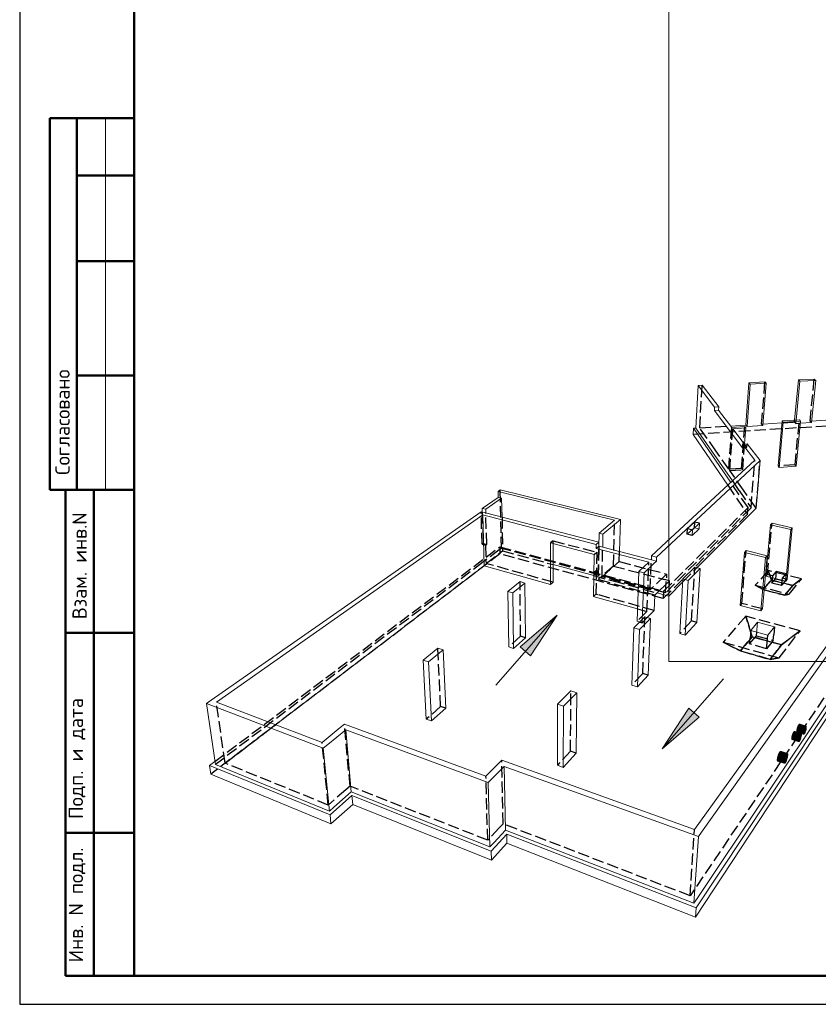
# Model space of a CAD drawing. Header units: millimetres. Extents: x 0 to 59400, y 0 to 42000.
# Tile 1 of 28: x 0 to 13972, y 0 to 17225. Entities that reach past the tile are written whole.
import ezdxf

# ---------------------------------------------------------------- set-up
doc = ezdxf.new("R2010")
doc.units = ezdxf.units.MM
doc.linetypes.add('______2', pattern=[270, 200, -70])
for name, color, linetype, lineweight in [('Standard', 7, 'Continuous', 25), ('Позиционная метка линия выноска', 7, 'Continuous', 13), ('Примечания', 7, 'Continuous', 13)]:
    doc.layers.add(name, color=color, linetype=linetype, lineweight=lineweight)
doc.styles.add('ISOCPEUR', font='txt')

msp = doc.modelspace()

# ---------------------------------------------------------------- hatches: boundary and pattern name
at = {"layer": 'Позиционная метка линия выноска', "linetype": 'Continuous', "lineweight": 13, "transparency": 33554687}
for points in [[(8758, 6254), (9403, 6806), (8939, 6096)], [(11885, 5022), (11241, 4470), (11705, 5180)]]:
    msp.add_hatch(color=7, dxfattribs=at).paths.add_polyline_path(points, flags=16)

# ---------------------------------------------------------------- linework, layer by layer
at = {"layer": 'Standard', "color": 7, "linetype": 'Continuous', "lineweight": 25, "transparency": 33554687}
msp.add_line((2000, 41500), (2000, 1058), dxfattribs=at)
at = {"layer": 'Standard', "color": 7, "linetype": 'Continuous', "lineweight": 50, "transparency": 33554687}
for p, q in [((6, 15500), (0, 15500)), ((2000, 15500), (527, 15500)), ((527, 15500), (527, 9000)), ((527, 15500), (527, 9000)), ((1000, 15500), (1000, 9000)), ((2000, 14500), (1000, 14500)), ((2000, 13000), (1000, 13000)), ((2000, 11000), (1000, 11000)), ((0, 9000), (6, 9000)), ((527, 9000), (2000, 9000)), ((800, 500), (800, 9000)), ((800, 500), (800, 9000)), ((1300, 500), (1300, 9000)), ((800, 6500), (2000, 6500)), ((800, 3000), (2000, 3000)), ((2000, 500), (800, 500))]:
    msp.add_line(p, q, dxfattribs=at)
at = {"layer": 'Standard', "color": 7, "linetype": 'Continuous', "lineweight": 13, "transparency": 33554687}
msp.add_line((1500, 15500), (1500, 9000), dxfattribs=at)
at = {"layer": 'Standard', "color": 7, "linetype": 'Continuous', "lineweight": 18, "transparency": 33554687}
for p, q in [((12703, 10134), (12759, 10875)), ((13039, 10891), (12759, 10875)), ((12759, 10875), (12781, 10850)), ((12781, 10850), (13062, 10866)), ((13001, 10124), (13062, 10866)), ((13062, 10866), (13039, 10891)), ((13558, 10218), (13624, 10923)), ((13584, 10220), (13648, 10899)), ((13901, 10939), (13624, 10923)), ((13624, 10923), (13648, 10899)), ((13648, 10899), (13926, 10915)), ((13852, 10176), (13926, 10915)), ((13926, 10915), (13901, 10939)), ((11828, 10080), (11870, 10825)), ((11941, 10829), (11870, 10825)), ((11870, 10825), (12158, 10446)), ((12232, 10450), (11941, 10829)), ((12725, 10107), (12781, 10850)), ((12154, 10389), (12158, 10446)), ((12228, 10393), (12154, 10389)), ((12154, 10389), (12642, 9742)), ((12158, 10446), (12232, 10450)), ((12228, 10393), (12232, 10450)), ((12457, 10093), (12228, 10393)), ((13003, 10152), (13337, 10172)), ((13270, 9418), (13340, 10205)), ((13290, 9393), (13360, 10182)), ((13641, 10223), (13340, 10205)), ((13340, 10205), (13360, 10182)), ((13360, 10182), (13662, 10200)), ((13586, 9413), (13662, 10200)), ((13662, 10200), (13641, 10223)), ((13658, 10164), (13852, 10176)), ((13855, 10204), (14265, 10229)), ((11786, 10078), (11781, 9971)), ((11786, 10078), (11828, 10080)), ((12441, 9129), (11786, 10078)), ((11828, 10080), (12110, 9675)), ((12438, 10117), (12703, 10134)), ((12685, 10107), (12457, 10093)), ((12475, 10069), (12704, 10083)), ((12677, 9804), (12475, 10069)), ((12683, 9805), (12704, 10083)), ((12704, 10083), (12685, 10107)), ((12703, 10134), (12725, 10107)), ((12725, 10107), (13001, 10124)), ((11781, 9971), (12388, 9080)), ((12110, 9675), (12471, 9156)), ((12642, 9742), (12647, 9802)), ((12726, 9807), (12647, 9802)), ((12647, 9802), (12862, 9518)), ((12953, 9512), (12726, 9807)), ((11312, 8084), (12862, 9518)), ((12953, 9512), (11399, 8062)), ((12885, 8680), (12953, 9512)), ((16899, 9326), (11837, 1689)), ((13270, 9418), (13290, 9393)), ((13290, 9393), (13586, 9413)), ((11826, 1524), (16880, 9212)), ((8369, 8974), (8407, 9000)), ((8371, 8869), (8369, 8974)), ((10409, 8468), (8369, 8974)), ((8407, 9000), (10443, 8497)), ((8093, 8676), (8371, 8869)), ((8432, 8854), (8155, 8660)), ((8371, 8869), (8432, 8854)), ((8432, 8854), (8439, 8522)), ((8074, 8616), (3352, 5319)), ((8152, 8596), (8074, 8616)), ((8093, 8676), (8094, 8611)), ((8155, 8660), (8093, 8676)), ((8156, 8595), (8155, 8660)), ((11850, 7640), (12885, 8680)), ((3442, 5285), (8102, 8561)), ((8102, 8561), (8125, 7671)), ((10088, 8045), (8102, 8561)), ((8152, 8596), (10134, 8084)), ((10409, 8468), (10137, 8242)), ((10205, 8224), (10511, 8480)), ((10511, 8480), (10443, 8497)), ((10495, 7921), (10511, 8480)), ((11887, 8317), (11765, 8202)), ((11771, 8301), (11765, 8202)), ((11893, 8416), (11771, 8301)), ((11808, 8336), (11887, 8317)), ((11887, 8317), (11893, 8416)), ((13055, 7489), (13134, 8390)), ((13162, 8418), (13134, 8390)), ((13134, 8390), (13491, 8306)), ((13517, 8335), (13162, 8418)), ((13404, 7400), (13491, 8306)), ((13430, 7431), (13517, 8335)), ((13491, 8306), (13517, 8335)), ((10132, 8015), (10137, 8242)), ((10137, 8242), (10205, 8224)), ((10200, 7998), (10205, 8224)), ((9285, 8072), (9284, 7345)), ((10051, 7870), (9285, 8072)), ((9331, 7384), (9332, 8059)), ((10088, 8045), (10087, 7977)), ((10132, 8015), (10087, 7977)), ((10087, 7977), (11008, 7736)), ((10134, 8084), (10088, 8045)), ((10134, 8084), (10132, 8015)), ((10200, 7998), (10132, 8015)), ((11051, 7776), (10200, 7998)), ((11312, 8084), (11054, 7846)), ((11143, 7823), (11399, 8062)), ((12708, 7939), (12678, 7907)), ((13075, 7848), (12708, 7939)), ((10038, 7134), (10051, 7870)), ((11051, 7776), (11054, 7846)), ((11140, 7753), (11051, 7776)), ((11054, 7846), (11143, 7823)), ((11097, 7713), (11140, 7753)), ((11140, 7753), (11143, 7823)), ((12605, 6979), (12678, 7907)), ((12678, 7907), (13046, 7816)), ((12965, 6882), (13046, 7816)), ((12994, 6916), (13075, 7848)), ((13046, 7816), (13075, 7848)), ((4477, 4892), (8125, 7671)), ((8125, 7671), (9284, 7345)), ((9331, 7693), (10044, 7499)), ((11008, 7736), (10833, 7573)), ((10923, 7549), (11097, 7713)), ((11812, 7650), (11603, 7441)), ((11696, 7416), (11903, 7626)), ((11903, 7626), (11812, 7650)), ((11846, 6682), (11903, 7626)), ((10802, 6700), (10833, 7573)), ((10833, 7573), (10923, 7549)), ((10892, 6729), (10923, 7549)), ((11551, 6486), (11603, 7441)), ((11603, 7441), (11696, 7416)), ((11642, 6460), (11696, 7416)), ((13055, 7489), (13404, 7400)), ((13404, 7400), (13430, 7431)), ((8753, 7395), (8538, 7221)), ((8627, 7196), (8840, 7370)), ((8840, 7370), (8753, 7395)), ((8850, 6411), (8840, 7370)), ((9284, 7345), (9331, 7384)), ((11114, 7158), (11367, 7407)), ((11354, 7142), (11367, 7407)), ((11354, 7142), (11600, 7389)), ((8555, 6254), (8538, 7221)), ((8538, 7221), (8627, 7196)), ((8641, 6227), (8627, 7196)), ((10038, 7134), (10071, 7125)), ((10071, 7125), (10809, 6917)), ((11103, 6889), (11114, 7158)), ((11154, 7197), (11269, 7165)), ((11269, 7165), (11354, 7142)), ((12605, 6979), (12965, 6882)), ((12965, 6882), (12994, 6916)), ((10939, 6777), (10747, 6584)), ((10844, 6556), (11035, 6749)), ((11035, 6749), (10939, 6777)), ((10979, 6765), (11061, 6847)), ((10994, 5757), (11035, 6749)), ((11061, 6847), (11103, 6889)), ((10711, 5583), (10747, 6584)), ((10747, 6584), (10844, 6556)), ((10802, 6700), (10849, 6687)), ((10807, 5553), (10844, 6556)), ((11642, 6460), (11846, 6682)), ((12909, 6683), (12791, 6542)), ((12895, 6513), (12898, 6548)), ((12909, 6683), (12898, 6548)), ((13205, 6602), (12909, 6683)), ((13090, 6459), (13205, 6602)), ((8641, 6227), (8850, 6411)), ((11551, 6486), (11642, 6460)), ((12791, 6542), (13090, 6459)), ((7317, 6229), (7059, 6020)), ((7410, 6199), (7317, 6229)), ((8555, 6254), (8641, 6227)), ((11804, 3060), (14189, 6371)), ((14296, 6342), (11931, 3014)), ((7153, 5989), (7410, 6199)), ((7455, 5179), (7410, 6199)), ((7114, 4990), (7059, 6020)), ((7059, 6020), (7153, 5989)), ((7205, 4958), (7153, 5989)), ((10807, 5553), (10994, 5757)), ((10711, 5583), (10807, 5553)), ((9645, 5482), (9411, 5248)), ((9516, 5214), (9749, 5449)), ((9749, 5449), (9645, 5482)), ((9736, 4391), (9749, 5449)), ((3352, 5319), (3268, 5260)), ((3424, 4193), (3268, 5260)), ((3268, 5260), (5309, 4480)), ((5291, 4583), (3442, 5285)), ((7205, 4958), (7455, 5179)), ((9407, 4181), (9411, 5248)), ((9411, 5248), (9516, 5214)), ((9509, 4145), (9516, 5214)), ((11851, 1851), (14175, 5329)), ((5606, 4840), (5291, 4583)), ((5683, 4902), (5606, 4840)), ((8157, 3993), (5683, 4902)), ((7114, 4990), (7205, 4958)), ((13726, 4824), (13724, 4817)), ((13729, 4831), (13726, 4824)), ((13758, 4814), (13726, 4824)), ((13732, 4837), (13729, 4831)), ((13759, 4821), (13729, 4830)), ((13735, 4843), (13732, 4837)), ((13761, 4828), (13732, 4837)), ((13761, 4835), (13734, 4843)), ((13737, 4849), (13735, 4843)), ((13740, 4854), (13737, 4849)), ((13737, 4848), (13762, 4841)), ((13743, 4858), (13740, 4854)), ((13740, 4853), (13762, 4846)), ((13745, 4861), (13743, 4858)), ((13743, 4858), (13762, 4851)), ((13748, 4864), (13745, 4861)), ((13745, 4861), (13762, 4856)), ((13750, 4866), (13748, 4864)), ((13748, 4864), (13761, 4860)), ((13753, 4868), (13750, 4866)), ((13750, 4866), (13761, 4863)), ((13752, 4868), (13759, 4866)), ((13755, 4868), (13753, 4868)), ((13754, 4868), (13758, 4867)), ((13756, 4868), (13755, 4868)), ((13758, 4867), (13756, 4868)), ((13759, 4866), (13758, 4867)), ((13761, 4863), (13759, 4866)), ((13759, 4821), (13761, 4828)), ((13761, 4860), (13761, 4863)), ((13762, 4856), (13761, 4860)), ((13761, 4835), (13762, 4841)), ((13761, 4828), (13761, 4835)), ((13762, 4851), (13762, 4856)), ((13762, 4846), (13762, 4851)), ((13762, 4841), (13762, 4846)), ((5390, 4546), (5704, 4803)), ((5704, 4803), (8197, 3881)), ((5800, 3715), (5704, 4803)), ((13628, 4658), (13626, 4650)), ((13659, 4641), (13627, 4651)), ((13630, 4665), (13628, 4658)), ((13661, 4648), (13628, 4658)), ((13632, 4673), (13630, 4665)), ((13664, 4655), (13630, 4666)), ((13634, 4680), (13632, 4673)), ((13666, 4663), (13632, 4673)), ((13637, 4688), (13634, 4680)), ((13668, 4670), (13634, 4681)), ((13639, 4695), (13637, 4688)), ((13670, 4678), (13637, 4688)), ((13642, 4702), (13639, 4695)), ((13672, 4685), (13639, 4695)), ((13645, 4708), (13642, 4702)), ((13673, 4693), (13642, 4702)), ((13647, 4714), (13645, 4708)), ((13674, 4700), (13645, 4709)), ((13650, 4720), (13647, 4714)), ((13675, 4706), (13648, 4715)), ((13653, 4725), (13650, 4720)), ((13650, 4720), (13675, 4712)), ((13656, 4729), (13653, 4725)), ((13653, 4725), (13676, 4718)), ((13658, 4733), (13656, 4729)), ((13656, 4729), (13676, 4723)), ((13661, 4736), (13658, 4733)), ((13659, 4733), (13675, 4728)), ((13663, 4738), (13661, 4736)), ((13661, 4736), (13675, 4732)), ((13661, 4648), (13664, 4655)), ((13666, 4739), (13663, 4738)), ((13664, 4738), (13674, 4735)), ((13664, 4655), (13666, 4663)), ((13668, 4740), (13666, 4739)), ((13666, 4739), (13673, 4737)), ((13666, 4663), (13668, 4670)), ((13670, 4740), (13668, 4740)), ((13668, 4740), (13671, 4739)), ((13668, 4670), (13670, 4678)), ((13671, 4739), (13670, 4740)), ((13670, 4678), (13672, 4685)), ((13673, 4737), (13671, 4739)), ((13672, 4685), (13673, 4693)), ((13674, 4735), (13673, 4737)), ((13673, 4693), (13674, 4700)), ((13675, 4732), (13674, 4735)), ((13674, 4700), (13675, 4706)), ((13675, 4728), (13675, 4732)), ((13676, 4723), (13675, 4728)), ((13675, 4712), (13676, 4718)), ((13675, 4706), (13675, 4712)), ((13676, 4718), (13676, 4723)), ((13711, 4759), (13710, 4753)), ((13710, 4753), (13710, 4747)), ((13735, 4745), (13710, 4753)), ((13710, 4747), (13710, 4742)), ((13732, 4740), (13710, 4747)), ((13710, 4742), (13710, 4737)), ((13729, 4736), (13710, 4742)), ((13727, 4732), (13710, 4738)), ((13710, 4737), (13711, 4734)), ((13712, 4772), (13711, 4766)), ((13711, 4766), (13711, 4759)), ((13740, 4757), (13711, 4766)), ((13738, 4751), (13711, 4759)), ((13711, 4734), (13711, 4730)), ((13724, 4729), (13711, 4734)), ((13711, 4730), (13713, 4728)), ((13722, 4727), (13711, 4730)), ((13714, 4780), (13712, 4772)), ((13743, 4763), (13712, 4772)), ((13713, 4728), (13714, 4726)), ((13720, 4726), (13713, 4728)), ((13715, 4787), (13714, 4780)), ((13746, 4770), (13714, 4780)), ((13714, 4726), (13716, 4725)), ((13717, 4725), (13714, 4726)), ((13717, 4795), (13715, 4787)), ((13748, 4777), (13715, 4787)), ((13716, 4725), (13717, 4725)), ((13719, 4802), (13717, 4795)), ((13750, 4784), (13717, 4794)), ((13717, 4725), (13720, 4726)), ((13722, 4810), (13719, 4802)), ((13753, 4792), (13719, 4802)), ((13720, 4726), (13722, 4727)), ((13755, 4799), (13721, 4809)), ((13724, 4817), (13722, 4810)), ((13722, 4727), (13724, 4729)), ((13757, 4807), (13724, 4817)), ((13724, 4729), (13727, 4732)), ((13727, 4732), (13729, 4736)), ((13729, 4736), (13732, 4740)), ((13732, 4740), (13735, 4745)), ((13735, 4745), (13738, 4751)), ((13738, 4751), (13740, 4757)), ((13740, 4757), (13743, 4763)), ((13743, 4763), (13746, 4770)), ((13746, 4770), (13748, 4777)), ((13748, 4777), (13750, 4784)), ((13750, 4784), (13753, 4792)), ((13753, 4792), (13755, 4799)), ((13755, 4799), (13757, 4807)), ((13757, 4807), (13758, 4814)), ((13758, 4814), (13759, 4821)), ((5309, 4480), (5390, 4546)), ((5418, 3378), (5309, 4480)), ((13623, 4623), (13622, 4617)), ((13645, 4611), (13622, 4618)), ((13622, 4617), (13622, 4612)), ((13642, 4607), (13622, 4613)), ((13622, 4612), (13623, 4608)), ((13624, 4636), (13623, 4629)), ((13651, 4622), (13623, 4630)), ((13623, 4629), (13623, 4623)), ((13648, 4616), (13623, 4624)), ((13623, 4608), (13623, 4604)), ((13640, 4603), (13623, 4608)), ((13623, 4604), (13624, 4601)), ((13637, 4600), (13623, 4604)), ((13625, 4643), (13624, 4636)), ((13654, 4628), (13624, 4637)), ((13624, 4601), (13625, 4598)), ((13635, 4598), (13624, 4601)), ((13626, 4650), (13625, 4643)), ((13656, 4634), (13625, 4644)), ((13625, 4598), (13627, 4596)), ((13632, 4596), (13625, 4598)), ((13630, 4595), (13627, 4597)), ((13627, 4596), (13628, 4596)), ((13628, 4596), (13630, 4595)), ((13630, 4595), (13632, 4596)), ((13632, 4596), (13635, 4598)), ((13635, 4598), (13637, 4600)), ((13637, 4600), (13640, 4603)), ((13640, 4603), (13642, 4607)), ((13642, 4607), (13645, 4611)), ((13645, 4611), (13648, 4616)), ((13648, 4616), (13651, 4622)), ((13651, 4622), (13654, 4628)), ((13654, 4628), (13656, 4634)), ((13656, 4634), (13659, 4641)), ((13659, 4641), (13661, 4648)), ((9509, 4145), (9736, 4391)), ((13383, 4309), (13380, 4300)), ((13385, 4318), (13383, 4309)), ((13425, 4300), (13384, 4313)), ((13388, 4326), (13385, 4318)), ((13427, 4309), (13387, 4322)), ((13391, 4335), (13388, 4326)), ((13430, 4317), (13390, 4330)), ((13395, 4343), (13391, 4335)), ((13432, 4326), (13393, 4339)), ((13398, 4351), (13395, 4343)), ((13433, 4335), (13396, 4347)), ((13401, 4358), (13398, 4351)), ((13434, 4343), (13399, 4354)), ((13405, 4365), (13401, 4358)), ((13435, 4351), (13403, 4361)), ((13408, 4371), (13405, 4365)), ((13406, 4368), (13436, 4358)), ((13411, 4376), (13408, 4371)), ((13409, 4373), (13436, 4365)), ((13415, 4381), (13411, 4376)), ((13413, 4378), (13436, 4371)), ((13418, 4384), (13415, 4381)), ((13416, 4382), (13436, 4376)), ((13421, 4387), (13418, 4384)), ((13419, 4386), (13435, 4381)), ((13424, 4389), (13421, 4387)), ((13422, 4388), (13434, 4384)), ((13426, 4390), (13424, 4389)), ((13425, 4389), (13432, 4387)), ((13425, 4300), (13427, 4309)), ((13429, 4390), (13426, 4390)), ((13427, 4309), (13430, 4317)), ((13428, 4390), (13431, 4389)), ((13431, 4389), (13429, 4390)), ((13430, 4317), (13432, 4326)), ((13432, 4387), (13431, 4389)), ((13434, 4384), (13432, 4387)), ((13432, 4326), (13433, 4335)), ((13433, 4335), (13434, 4343)), ((13435, 4381), (13434, 4384)), ((13434, 4343), (13435, 4351)), ((13436, 4376), (13435, 4381)), ((13435, 4351), (13436, 4358)), ((13436, 4371), (13436, 4376)), ((13436, 4365), (13436, 4371)), ((13436, 4358), (13436, 4365)), ((3322, 4177), (3416, 4248)), ((3322, 4177), (3344, 4026)), ((5429, 3312), (3322, 4177)), ((3424, 4193), (5418, 3378)), ((8365, 4201), (8157, 3993)), ((8268, 3952), (8475, 4161)), ((8433, 4269), (8365, 4201)), ((11804, 3060), (8433, 4269)), ((8475, 4161), (11875, 2934)), ((8497, 3045), (8475, 4161)), ((9407, 4181), (9509, 4145)), ((13372, 4250), (13371, 4243)), ((13371, 4243), (13372, 4237)), ((13373, 4265), (13372, 4257)), ((13372, 4257), (13372, 4250)), ((13403, 4243), (13372, 4253)), ((13400, 4237), (13372, 4246)), ((13397, 4232), (13372, 4240)), ((13372, 4237), (13372, 4232)), ((13393, 4227), (13372, 4234)), ((13372, 4232), (13373, 4227)), ((13390, 4224), (13372, 4230)), ((13375, 4273), (13373, 4265)), ((13407, 4250), (13373, 4261)), ((13373, 4227), (13374, 4224)), ((13387, 4221), (13373, 4225)), ((13410, 4257), (13374, 4269)), ((13374, 4224), (13375, 4221)), ((13376, 4282), (13375, 4273)), ((13413, 4265), (13375, 4277)), ((13384, 4219), (13375, 4222)), ((13375, 4221), (13377, 4219)), ((13378, 4291), (13376, 4282)), ((13416, 4273), (13377, 4286)), ((13382, 4218), (13377, 4220)), ((13377, 4219), (13379, 4218)), ((13380, 4300), (13378, 4291)), ((13419, 4282), (13379, 4295)), ((13379, 4218), (13382, 4218)), ((13422, 4291), (13381, 4304)), ((13382, 4218), (13384, 4219)), ((13384, 4219), (13387, 4221)), ((13387, 4221), (13390, 4224)), ((13390, 4224), (13393, 4227)), ((13393, 4227), (13397, 4232)), ((13397, 4232), (13400, 4237)), ((13400, 4237), (13403, 4243)), ((13403, 4243), (13407, 4250)), ((13407, 4250), (13410, 4257)), ((13410, 4257), (13413, 4265)), ((13413, 4265), (13416, 4273)), ((13416, 4273), (13419, 4282)), ((13419, 4282), (13422, 4291)), ((13422, 4291), (13425, 4300)), ((3344, 4026), (5445, 3156)), ((8197, 3881), (8268, 3952)), ((8228, 2753), (8197, 3881)), ((5813, 3653), (5429, 3312)), ((5496, 3446), (5800, 3715)), ((5800, 3715), (8228, 2753)), ((5813, 3653), (5826, 3498)), ((8251, 2682), (5813, 3653)), ((5418, 3378), (5496, 3446)), ((5445, 3156), (5826, 3498)), ((5826, 3498), (8256, 2522)), ((5429, 3312), (5445, 3156)), ((8522, 2977), (8251, 2682)), ((8296, 2827), (8497, 3045)), ((8497, 3045), (11796, 1768)), ((8522, 2977), (8525, 2819)), ((11837, 1689), (8522, 2977)), ((11796, 1768), (11875, 2934)), ((11875, 2934), (11931, 3014)), ((8228, 2753), (8296, 2827)), ((8256, 2522), (8525, 2819)), ((8525, 2819), (11826, 1524)), ((8251, 2682), (8256, 2522)), ((11796, 1768), (11851, 1851)), ((11837, 1689), (11826, 1524))]:
    msp.add_line(p, q, dxfattribs=at)
at = {"layer": 'Standard', "color": 7, "linetype": 'Continuous', "lineweight": 25, "transparency": 33554687}
msp.add_lwpolyline([(0, 0), (59400, 0), (59400, 42000), (0, 42000), (0, 0)], close=True, dxfattribs=at)
at = {"layer": 'Standard', "color": 7, "linetype": 'Continuous', "lineweight": 50, "transparency": 33554687}
msp.add_lwpolyline([(2000, 41500), (58900, 41500), (58900, 500), (2000, 500), (2000, 41500)], close=True, dxfattribs=at)
at = {"layer": 'Standard', "color": 7, "linetype": 'Continuous', "lineweight": 13, "transparency": 33554687}
for points in [[(58900, 41500), (2000, 41500), (2000, 500), (58900, 500), (58900, 41500)], [(40400, 28856), (2000, 28856), (2000, 500), (40400, 500), (40400, 28856)], [(11357, 6000), (58900, 6000), (58900, 28856), (11357, 28856), (11357, 6000)]]:
    msp.add_lwpolyline(points, dxfattribs=at)
at = {"layer": 'Позиционная метка линия выноска', "color": 7, "linetype": 'Continuous', "lineweight": 13, "transparency": 33554687}
for p, q in [((9403, 6806), (8328, 5583)), ((8758, 6254), (9403, 6806)), ((9403, 6806), (8939, 6096)), ((9403, 6806), (9403, 6806)), ((9403, 6806), (9403, 6806)), ((9403, 6806), (9403, 6806)), ((8939, 6096), (8758, 6254)), ((8848, 6175), (8809, 6130)), ((11241, 4470), (12315, 5693)), ((11241, 4470), (11705, 5180)), ((11705, 5180), (11885, 5022)), ((11885, 5022), (11241, 4470)), ((11795, 5101), (11835, 5146)), ((11241, 4470), (11241, 4470)), ((11241, 4470), (11241, 4470)), ((11241, 4470), (11241, 4470))]:
    msp.add_line(p, q, dxfattribs=at)
at = {"layer": 'Примечания', "color": 7, "linetype": '______2', "lineweight": -3, "transparency": 33554687}
for p, q in [((12979, 10150), (13039, 10891)), ((13828, 10202), (13901, 10939)), ((11898, 10084), (11941, 10829)), ((15748, 10215), (11781, 9971)), ((13337, 10172), (13555, 10185)), ((13555, 10185), (13558, 10218)), ((13555, 10185), (13579, 10159)), ((13566, 9438), (13641, 10223)), ((13579, 10159), (13584, 10220)), ((13579, 10159), (13658, 10164)), ((13828, 10202), (13855, 10204)), ((13852, 10176), (13828, 10202)), ((11898, 10084), (12438, 10117)), ((12182, 9680), (11898, 10084)), ((12406, 9361), (12457, 10093)), ((12468, 9972), (12475, 10069)), ((12631, 9376), (12685, 10107)), ((12979, 10150), (13003, 10152)), ((13001, 10124), (12979, 10150)), ((12424, 9336), (12468, 9972)), ((12406, 9361), (12182, 9680)), ((12642, 9742), (12721, 9747)), ((12649, 9351), (12683, 9805)), ((12721, 9747), (12677, 9804)), ((12721, 9747), (12726, 9807)), ((12796, 8687), (12862, 9518)), ((12796, 8687), (12862, 9518)), ((12885, 8680), (12953, 9512)), ((12631, 9376), (12406, 9361)), ((12424, 9336), (12649, 9351)), ((12664, 8994), (12424, 9336)), ((12649, 9351), (12631, 9376)), ((13566, 9438), (13270, 9418)), ((13586, 9413), (13566, 9438)), ((12471, 9156), (12586, 8989)), ((8427, 7977), (8407, 9000)), ((12388, 9080), (12734, 8572)), ((12743, 8691), (12441, 9129)), ((12586, 8989), (12796, 8687)), ((12885, 8680), (12664, 8994)), ((8089, 8048), (8074, 8616)), ((11266, 7227), (12743, 8691)), ((12796, 8687), (11301, 7198)), ((12734, 8572), (12743, 8691)), ((8094, 8611), (8109, 8063)), ((8170, 8046), (8156, 8595)), ((8439, 8522), (8449, 7933)), ((10388, 7667), (10409, 8468)), ((12734, 8572), (11260, 7097)), ((11680, 8223), (11802, 8338)), ((11680, 8223), (11686, 8322)), ((11686, 8322), (11808, 8436)), ((11686, 8322), (11771, 8301)), ((11808, 8436), (11802, 8338)), ((11802, 8338), (11808, 8336)), ((11893, 8416), (11808, 8436)), ((13082, 7520), (13162, 8418)), ((9332, 8109), (9285, 8072)), ((9332, 8059), (9332, 8109)), ((9332, 8109), (10096, 7908)), ((11765, 8202), (11680, 8223)), ((3416, 4248), (8401, 8004)), ((8109, 8063), (8089, 8048)), ((8089, 8048), (8151, 8032)), ((8389, 7949), (8098, 7729)), ((8109, 8063), (8170, 8046)), ((8151, 8032), (8170, 8046)), ((8151, 8032), (8159, 7712)), ((8159, 7712), (8449, 7933)), ((8427, 7977), (8389, 7949)), ((8401, 8004), (8403, 7879)), ((8401, 8004), (11266, 7227)), ((10415, 7438), (8427, 7977)), ((8449, 7933), (9331, 7693)), ((10131, 7965), (10121, 7429)), ((10122, 7496), (10132, 8015)), ((10122, 7496), (10132, 8015)), ((10132, 8015), (10131, 7965)), ((10189, 7478), (10200, 7998)), ((12635, 7012), (12708, 7939)), ((8403, 7879), (3344, 4026)), ((11260, 7097), (8403, 7879)), ((10051, 7870), (10096, 7908)), ((10096, 7908), (10082, 7174)), ((10490, 7746), (10495, 7921)), ((11030, 7249), (11051, 7776)), ((8098, 7729), (3505, 4255)), ((8174, 7708), (8159, 7712)), ((9331, 7384), (8174, 7708)), ((10084, 7586), (10050, 7556)), ((10084, 7554), (10084, 7586)), ((10084, 7586), (10117, 7577)), ((10388, 7667), (10121, 7429)), ((10189, 7478), (10490, 7746)), ((10388, 7667), (11281, 7430)), ((10490, 7746), (11317, 7528)), ((10974, 6871), (11008, 7736)), ((11600, 7389), (11850, 7640)), ((11756, 6707), (11812, 7650)), ((13097, 7588), (12869, 7330)), ((13151, 7422), (13097, 7588)), ((13097, 7588), (13151, 7422)), ((13680, 7441), (13097, 7588)), ((10044, 7499), (10381, 7407)), ((10050, 7556), (10049, 7523)), ((10049, 7523), (10084, 7554)), ((10082, 7515), (10049, 7523)), ((10082, 7547), (10050, 7556)), ((10082, 7547), (10117, 7577)), ((10082, 7515), (10082, 7547)), ((10116, 7545), (10082, 7515)), ((10084, 7554), (10116, 7545)), ((10117, 7577), (10116, 7545)), ((11114, 7158), (10121, 7429)), ((11030, 7249), (10189, 7478)), ((10381, 7407), (11154, 7197)), ((11301, 7198), (10415, 7438)), ((11284, 7496), (11030, 7249)), ((11367, 7407), (11281, 7430)), ((11317, 7528), (11284, 7496)), ((11301, 7198), (11314, 7461)), ((11317, 7528), (11314, 7461)), ((13151, 7422), (13005, 7254)), ((13005, 7254), (13151, 7422)), ((13082, 7520), (13055, 7489)), ((13169, 7498), (13082, 7520)), ((13529, 7326), (13151, 7422)), ((13151, 7422), (13529, 7326)), ((13169, 7498), (13157, 7369)), ((13157, 7369), (13223, 7446)), ((13235, 7574), (13169, 7498)), ((13235, 7574), (13223, 7446)), ((13223, 7446), (13396, 7402)), ((13408, 7530), (13235, 7574)), ((13330, 7325), (13343, 7453)), ((13343, 7453), (13408, 7530)), ((13430, 7431), (13343, 7453)), ((13408, 7530), (13396, 7402)), ((13462, 7176), (13680, 7441)), ((13529, 7326), (13680, 7441)), ((13680, 7441), (13529, 7326)), ((8764, 6438), (8753, 7395)), ((12869, 7330), (13005, 7254)), ((13005, 7254), (12869, 7330)), ((12869, 7330), (13462, 7176)), ((13005, 7254), (13386, 7155)), ((13386, 7155), (13005, 7254)), ((13330, 7325), (13157, 7369)), ((13396, 7402), (13330, 7325)), ((13386, 7155), (13529, 7326)), ((13529, 7326), (13386, 7155)), ((10082, 7174), (10038, 7134)), ((10116, 7165), (10082, 7174)), ((11103, 6889), (10116, 7165)), ((11266, 7227), (11260, 7097)), ((13462, 7176), (13386, 7155)), ((13386, 7155), (13462, 7176)), ((10809, 6917), (10974, 6871)), ((12635, 7012), (12605, 6979)), ((12994, 6916), (12635, 7012)), ((10974, 6871), (10802, 6700)), ((10889, 6675), (10979, 6765)), ((10889, 6675), (10892, 6729)), ((10900, 5786), (10939, 6777)), ((12702, 6792), (12310, 6337)), ((12702, 6792), (12815, 6431)), ((13653, 6534), (12702, 6792)), ((12815, 6431), (12702, 6792)), ((10849, 6687), (10889, 6675)), ((11756, 6707), (11551, 6486)), ((11846, 6682), (11756, 6707)), ((13205, 6602), (13193, 6467)), ((8764, 6438), (8555, 6254)), ((8850, 6411), (8764, 6438)), ((12608, 6181), (12815, 6431)), ((12815, 6431), (12608, 6181)), ((12771, 6305), (12889, 6448)), ((12771, 6305), (12780, 6406)), ((12791, 6542), (12780, 6406)), ((12815, 6431), (13327, 6288)), ((13327, 6288), (12815, 6431)), ((12889, 6448), (12895, 6513)), ((12889, 6448), (13183, 6366)), ((13077, 6323), (13090, 6459)), ((13183, 6366), (13193, 6467)), ((13288, 6060), (13653, 6534)), ((13653, 6534), (13327, 6288)), ((13327, 6288), (13653, 6534)), ((7364, 5210), (7317, 6229)), ((12608, 6181), (12310, 6337)), ((12310, 6337), (13288, 6060)), ((12310, 6337), (12608, 6181)), ((13068, 6221), (12771, 6305)), ((13183, 6366), (13068, 6221)), ((13068, 6221), (13077, 6323)), ((13327, 6288), (13128, 6033)), ((13128, 6033), (13327, 6288)), ((13128, 6033), (12608, 6181)), ((12608, 6181), (13128, 6033)), ((13128, 6033), (13288, 6060)), ((13288, 6060), (13128, 6033)), ((10900, 5786), (10711, 5583)), ((10994, 5757), (10900, 5786)), ((9635, 4426), (9645, 5482)), ((14070, 5359), (11728, 1899)), ((3593, 4219), (3442, 5285)), ((7364, 5210), (7114, 4990)), ((7455, 5179), (7364, 5210)), ((3593, 4219), (4477, 4892)), ((5779, 3819), (5683, 4902)), ((13607, 4821), (13608, 4828)), ((13608, 4828), (13610, 4836)), ((13608, 4828), (13717, 4795)), ((13610, 4836), (13613, 4843)), ((13610, 4836), (13719, 4802)), ((13613, 4843), (13615, 4850)), ((13613, 4843), (13722, 4810)), ((13615, 4850), (13618, 4857)), ((13615, 4850), (13724, 4817)), ((13618, 4857), (13620, 4864)), ((13618, 4857), (13726, 4824)), ((13620, 4864), (13623, 4871)), ((13620, 4864), (13729, 4831)), ((13623, 4871), (13626, 4877)), ((13623, 4871), (13732, 4837)), ((13626, 4877), (13628, 4882)), ((13626, 4877), (13735, 4843)), ((13628, 4882), (13631, 4887)), ((13628, 4882), (13737, 4849)), ((13631, 4887), (13634, 4891)), ((13631, 4887), (13740, 4854)), ((13634, 4891), (13637, 4895)), ((13634, 4891), (13743, 4858)), ((13637, 4895), (13639, 4898)), ((13637, 4895), (13745, 4861)), ((13639, 4898), (13642, 4900)), ((13639, 4898), (13748, 4864)), ((13642, 4900), (13644, 4901)), ((13642, 4900), (13750, 4866)), ((13644, 4825), (13642, 4818)), ((13644, 4901), (13646, 4902)), ((13644, 4901), (13753, 4868)), ((13646, 4832), (13644, 4825)), ((13719, 4802), (13644, 4825)), ((13646, 4902), (13648, 4902)), ((13646, 4902), (13755, 4868)), ((13648, 4840), (13646, 4832)), ((13721, 4809), (13646, 4832)), ((13648, 4902), (13649, 4901)), ((13648, 4902), (13756, 4868)), ((13650, 4847), (13648, 4840)), ((13724, 4817), (13648, 4840)), ((13649, 4901), (13651, 4899)), ((13649, 4901), (13754, 4868)), ((13651, 4854), (13650, 4847)), ((13726, 4824), (13650, 4847)), ((13651, 4899), (13652, 4896)), ((13651, 4899), (13752, 4868)), ((13652, 4861), (13651, 4854)), ((13729, 4830), (13651, 4854)), ((13652, 4896), (13653, 4893)), ((13652, 4896), (13750, 4866)), ((13653, 4868), (13652, 4861)), ((13732, 4837), (13652, 4861)), ((13653, 4893), (13653, 4889)), ((13653, 4893), (13748, 4864)), ((13653, 4889), (13654, 4885)), ((13653, 4889), (13745, 4861)), ((13654, 4874), (13653, 4868)), ((13734, 4843), (13653, 4868)), ((13654, 4885), (13654, 4880)), ((13654, 4885), (13743, 4858)), ((13654, 4880), (13654, 4874)), ((13654, 4880), (13740, 4853)), ((13654, 4874), (13737, 4848)), ((13513, 4663), (13514, 4670)), ((13513, 4657), (13513, 4663)), ((13513, 4663), (13623, 4629)), ((13513, 4652), (13513, 4657)), ((13623, 4623), (13513, 4657)), ((13513, 4646), (13513, 4652)), ((13622, 4617), (13513, 4652)), ((13514, 4670), (13515, 4677)), ((13514, 4670), (13624, 4636)), ((13515, 4677), (13517, 4684)), ((13515, 4677), (13625, 4643)), ((13517, 4684), (13518, 4692)), ((13517, 4684), (13626, 4650)), ((13518, 4692), (13520, 4699)), ((13518, 4692), (13628, 4658)), ((13520, 4699), (13522, 4707)), ((13520, 4699), (13630, 4665)), ((13522, 4707), (13525, 4714)), ((13522, 4707), (13632, 4673)), ((13525, 4714), (13527, 4722)), ((13525, 4714), (13634, 4680)), ((13527, 4722), (13530, 4729)), ((13527, 4722), (13637, 4688)), ((13530, 4729), (13532, 4736)), ((13530, 4729), (13639, 4695)), ((13532, 4736), (13535, 4742)), ((13532, 4736), (13642, 4702)), ((13535, 4742), (13538, 4748)), ((13535, 4742), (13645, 4708)), ((13538, 4748), (13541, 4754)), ((13538, 4748), (13647, 4714)), ((13542, 4656), (13539, 4650)), ((13541, 4754), (13543, 4759)), ((13541, 4754), (13650, 4720)), ((13544, 4662), (13542, 4656)), ((13623, 4630), (13542, 4656)), ((13543, 4759), (13546, 4763)), ((13543, 4759), (13653, 4725)), ((13547, 4668), (13544, 4662)), ((13624, 4637), (13544, 4662)), ((13546, 4763), (13549, 4767)), ((13546, 4763), (13656, 4729)), ((13550, 4675), (13547, 4668)), ((13625, 4644), (13547, 4668)), ((13549, 4767), (13551, 4770)), ((13549, 4767), (13658, 4733)), ((13552, 4682), (13550, 4675)), ((13627, 4651), (13550, 4675)), ((13551, 4770), (13554, 4772)), ((13551, 4770), (13661, 4736)), ((13555, 4689), (13552, 4682)), ((13628, 4658), (13552, 4682)), ((13554, 4772), (13556, 4773)), ((13554, 4772), (13663, 4738)), ((13557, 4697), (13555, 4689)), ((13630, 4666), (13555, 4689)), ((13556, 4773), (13558, 4774)), ((13556, 4773), (13666, 4739)), ((13559, 4704), (13557, 4697)), ((13632, 4673), (13557, 4697)), ((13558, 4774), (13560, 4774)), ((13558, 4774), (13668, 4740)), ((13561, 4712), (13559, 4704)), ((13634, 4681), (13559, 4704)), ((13560, 4774), (13562, 4773)), ((13560, 4774), (13670, 4740)), ((13562, 4719), (13561, 4712)), ((13637, 4688), (13561, 4712)), ((13562, 4773), (13563, 4771)), ((13562, 4773), (13668, 4740)), ((13564, 4726), (13562, 4719)), ((13639, 4695), (13562, 4719)), ((13563, 4771), (13565, 4769)), ((13563, 4771), (13666, 4739)), ((13565, 4733), (13564, 4726)), ((13642, 4702), (13564, 4726)), ((13565, 4769), (13566, 4765)), ((13565, 4769), (13664, 4738)), ((13566, 4740), (13565, 4733)), ((13645, 4709), (13565, 4733)), ((13566, 4765), (13566, 4762)), ((13566, 4765), (13661, 4736)), ((13566, 4762), (13566, 4757)), ((13566, 4762), (13659, 4733)), ((13566, 4757), (13567, 4752)), ((13566, 4757), (13656, 4729)), ((13567, 4752), (13566, 4746)), ((13566, 4746), (13566, 4740)), ((13566, 4746), (13650, 4720)), ((13648, 4715), (13566, 4740)), ((13567, 4752), (13653, 4725)), ((13601, 4786), (13602, 4793)), ((13601, 4781), (13601, 4786)), ((13710, 4753), (13601, 4786)), ((13601, 4776), (13601, 4781)), ((13710, 4747), (13601, 4781)), ((13601, 4771), (13601, 4776)), ((13710, 4742), (13601, 4776)), ((13602, 4767), (13601, 4771)), ((13710, 4737), (13601, 4771)), ((13602, 4799), (13604, 4806)), ((13602, 4793), (13602, 4799)), ((13602, 4799), (13711, 4766)), ((13602, 4793), (13711, 4759)), ((13603, 4764), (13602, 4767)), ((13711, 4734), (13602, 4767)), ((13604, 4762), (13603, 4764)), ((13711, 4730), (13603, 4764)), ((13604, 4806), (13605, 4813)), ((13604, 4806), (13712, 4772)), ((13605, 4760), (13604, 4762)), ((13713, 4728), (13604, 4762)), ((13605, 4813), (13607, 4821)), ((13605, 4813), (13714, 4780)), ((13607, 4759), (13605, 4760)), ((13607, 4821), (13715, 4787)), ((13609, 4759), (13607, 4759)), ((13611, 4759), (13609, 4759)), ((13714, 4726), (13609, 4759)), ((13613, 4761), (13611, 4759)), ((13713, 4728), (13611, 4759)), ((13616, 4763), (13613, 4761)), ((13711, 4730), (13613, 4761)), ((13618, 4766), (13616, 4763)), ((13711, 4734), (13616, 4763)), ((13621, 4770), (13618, 4766)), ((13710, 4738), (13618, 4766)), ((13624, 4774), (13621, 4770)), ((13710, 4742), (13621, 4770)), ((13626, 4779), (13624, 4774)), ((13710, 4747), (13624, 4774)), ((13629, 4784), (13626, 4779)), ((13710, 4753), (13626, 4779)), ((13632, 4790), (13629, 4784)), ((13711, 4759), (13629, 4784)), ((13635, 4796), (13632, 4790)), ((13711, 4766), (13632, 4790)), ((13637, 4803), (13635, 4796)), ((13640, 4810), (13637, 4803)), ((13714, 4780), (13637, 4803)), ((13642, 4818), (13640, 4810)), ((13715, 4787), (13640, 4810)), ((13717, 4794), (13642, 4818)), ((13714, 4726), (13670, 4740)), ((13716, 4725), (13671, 4739)), ((5399, 3486), (5291, 4583)), ((13513, 4642), (13513, 4646)), ((13622, 4612), (13513, 4646)), ((13514, 4638), (13513, 4642)), ((13623, 4608), (13513, 4642)), ((13515, 4635), (13514, 4638)), ((13623, 4604), (13514, 4638)), ((13516, 4632), (13515, 4635)), ((13624, 4601), (13515, 4635)), ((13517, 4631), (13516, 4632)), ((13625, 4598), (13516, 4632)), ((13519, 4630), (13517, 4631)), ((13627, 4596), (13517, 4631)), ((13521, 4630), (13519, 4630)), ((13628, 4596), (13519, 4630)), ((13523, 4630), (13521, 4630)), ((13627, 4597), (13521, 4630)), ((13525, 4632), (13523, 4630)), ((13625, 4598), (13523, 4630)), ((13528, 4634), (13525, 4632)), ((13624, 4601), (13525, 4632)), ((13531, 4637), (13528, 4634)), ((13623, 4604), (13528, 4634)), ((13533, 4641), (13531, 4637)), ((13623, 4608), (13531, 4637)), ((13536, 4645), (13533, 4641)), ((13622, 4613), (13533, 4641)), ((13539, 4650), (13536, 4645)), ((13622, 4618), (13536, 4645)), ((13623, 4624), (13539, 4650)), ((9635, 4426), (9407, 4181)), ((9736, 4391), (9635, 4426)), ((13261, 4301), (13263, 4309)), ((13263, 4309), (13264, 4318)), ((13263, 4309), (13375, 4273)), ((13264, 4318), (13266, 4326)), ((13264, 4318), (13376, 4282)), ((13266, 4326), (13268, 4335)), ((13266, 4326), (13378, 4291)), ((13268, 4335), (13271, 4344)), ((13268, 4335), (13380, 4300)), ((13271, 4344), (13274, 4353)), ((13271, 4344), (13383, 4309)), ((13274, 4353), (13276, 4362)), ((13274, 4353), (13385, 4318)), ((13276, 4362), (13280, 4371)), ((13276, 4362), (13388, 4326)), ((13280, 4371), (13283, 4379)), ((13280, 4371), (13391, 4335)), ((13283, 4379), (13286, 4387)), ((13283, 4379), (13395, 4343)), ((13286, 4387), (13289, 4394)), ((13286, 4387), (13398, 4351)), ((13289, 4394), (13293, 4401)), ((13289, 4394), (13401, 4358)), ((13293, 4401), (13296, 4407)), ((13293, 4401), (13405, 4365)), ((13296, 4407), (13300, 4412)), ((13296, 4407), (13408, 4371)), ((13300, 4412), (13303, 4416)), ((13300, 4412), (13411, 4376)), ((13305, 4309), (13302, 4301)), ((13303, 4416), (13306, 4420)), ((13303, 4416), (13415, 4381)), ((13308, 4317), (13305, 4309)), ((13377, 4286), (13305, 4309)), ((13306, 4420), (13309, 4423)), ((13306, 4420), (13418, 4384)), ((13311, 4326), (13308, 4317)), ((13379, 4295), (13308, 4317)), ((13309, 4423), (13312, 4425)), ((13309, 4423), (13421, 4387)), ((13314, 4335), (13311, 4326)), ((13381, 4304), (13311, 4326)), ((13312, 4425), (13315, 4425)), ((13312, 4425), (13424, 4389)), ((13316, 4344), (13314, 4335)), ((13384, 4313), (13314, 4335)), ((13315, 4425), (13317, 4425)), ((13315, 4425), (13426, 4390)), ((13318, 4353), (13316, 4344)), ((13387, 4322), (13316, 4344)), ((13317, 4425), (13319, 4424)), ((13317, 4425), (13429, 4390)), ((13320, 4362), (13318, 4353)), ((13390, 4330), (13318, 4353)), ((13319, 4424), (13321, 4423)), ((13319, 4424), (13428, 4390)), ((13322, 4370), (13320, 4362)), ((13393, 4339), (13320, 4362)), ((13321, 4423), (13322, 4420)), ((13321, 4423), (13425, 4389)), ((13322, 4420), (13324, 4416)), ((13322, 4420), (13422, 4388)), ((13323, 4378), (13322, 4370)), ((13396, 4347), (13322, 4370)), ((13324, 4386), (13323, 4378)), ((13399, 4354), (13323, 4378)), ((13324, 4416), (13324, 4411)), ((13324, 4416), (13419, 4386)), ((13324, 4411), (13325, 4406)), ((13324, 4411), (13416, 4382)), ((13325, 4393), (13324, 4386)), ((13403, 4361), (13324, 4386)), ((13325, 4406), (13325, 4400)), ((13325, 4406), (13413, 4378)), ((13325, 4400), (13325, 4393)), ((13325, 4400), (13409, 4373)), ((13325, 4393), (13406, 4368)), ((3505, 4255), (3424, 4193)), ((5399, 3486), (3593, 4219)), ((8456, 3158), (8433, 4269)), ((13260, 4286), (13261, 4293)), ((13260, 4279), (13260, 4286)), ((13372, 4250), (13260, 4286)), ((13260, 4273), (13260, 4279)), ((13371, 4243), (13260, 4279)), ((13260, 4268), (13260, 4273)), ((13372, 4237), (13260, 4273)), ((13261, 4263), (13260, 4268)), ((13372, 4232), (13260, 4268)), ((13261, 4293), (13261, 4301)), ((13261, 4301), (13373, 4265)), ((13261, 4293), (13372, 4257)), ((13262, 4260), (13261, 4263)), ((13373, 4227), (13261, 4263)), ((13264, 4257), (13262, 4260)), ((13374, 4224), (13262, 4260)), ((13266, 4255), (13264, 4257)), ((13375, 4221), (13264, 4257)), ((13268, 4254), (13266, 4255)), ((13377, 4219), (13266, 4255)), ((13270, 4254), (13268, 4254)), ((13379, 4218), (13268, 4254)), ((13273, 4255), (13270, 4254)), ((13377, 4220), (13270, 4254)), ((13276, 4257), (13273, 4255)), ((13375, 4222), (13273, 4255)), ((13279, 4260), (13276, 4257)), ((13373, 4225), (13276, 4257)), ((13282, 4263), (13279, 4260)), ((13372, 4230), (13279, 4260)), ((13285, 4268), (13282, 4263)), ((13372, 4234), (13282, 4263)), ((13289, 4273), (13285, 4268)), ((13372, 4240), (13285, 4268)), ((13292, 4279), (13289, 4273)), ((13372, 4246), (13289, 4273)), ((13295, 4286), (13292, 4279)), ((13372, 4253), (13292, 4279)), ((13299, 4293), (13295, 4286)), ((13373, 4261), (13295, 4286)), ((13302, 4301), (13299, 4293)), ((13374, 4269), (13299, 4293)), ((13375, 4277), (13302, 4301)), ((8188, 2869), (8157, 3993)), ((5779, 3819), (5704, 3753)), ((8188, 2869), (5779, 3819)), ((5704, 3753), (5399, 3486)), ((8456, 3158), (8390, 3087)), ((11728, 1899), (8456, 3158)), ((8390, 3087), (8188, 2869)), ((11728, 1899), (11804, 3060))]:
    msp.add_line(p, q, dxfattribs=at)

# ---------------------------------------------------------------- texts
at = {"layer": 'Standard', "color": 7, "linetype": 'Continuous', "lineweight": 50, "transparency": 33554687, "char_height": 250, "attachment_point": 7, "rotation": 90, "style": 'ISOCPEUR'}
for s, insert, width in [('\\A1;{\\fISOCPEUR|i0|b0;\\H250.000000;\\W1.000000;\\C7;Согласовано}\\P', (875, 9261), 2071.88), ('\\A1;{\\fISOCPEUR|i0|b0;\\H250.000000;\\W1.000000;\\C7;Взам. инв.N}\\P', (1173, 6736), 1909.1), ('\\A1;{\\fISOCPEUR|i0|b0;\\H250.000000;\\W1.000000;\\C7;Подп. и дата}\\P', (1149, 3242), 2197.06), ('\\A1;{\\fISOCPEUR|i0|b0;\\H250.000000;\\W1.000000;\\C7;Инв. N подл.}\\P', (1149, 734), 2021.79)]:
    msp.add_mtext(s, dxfattribs=dict(at, insert=insert, width=width))

doc.saveas('drawing.dxf')
